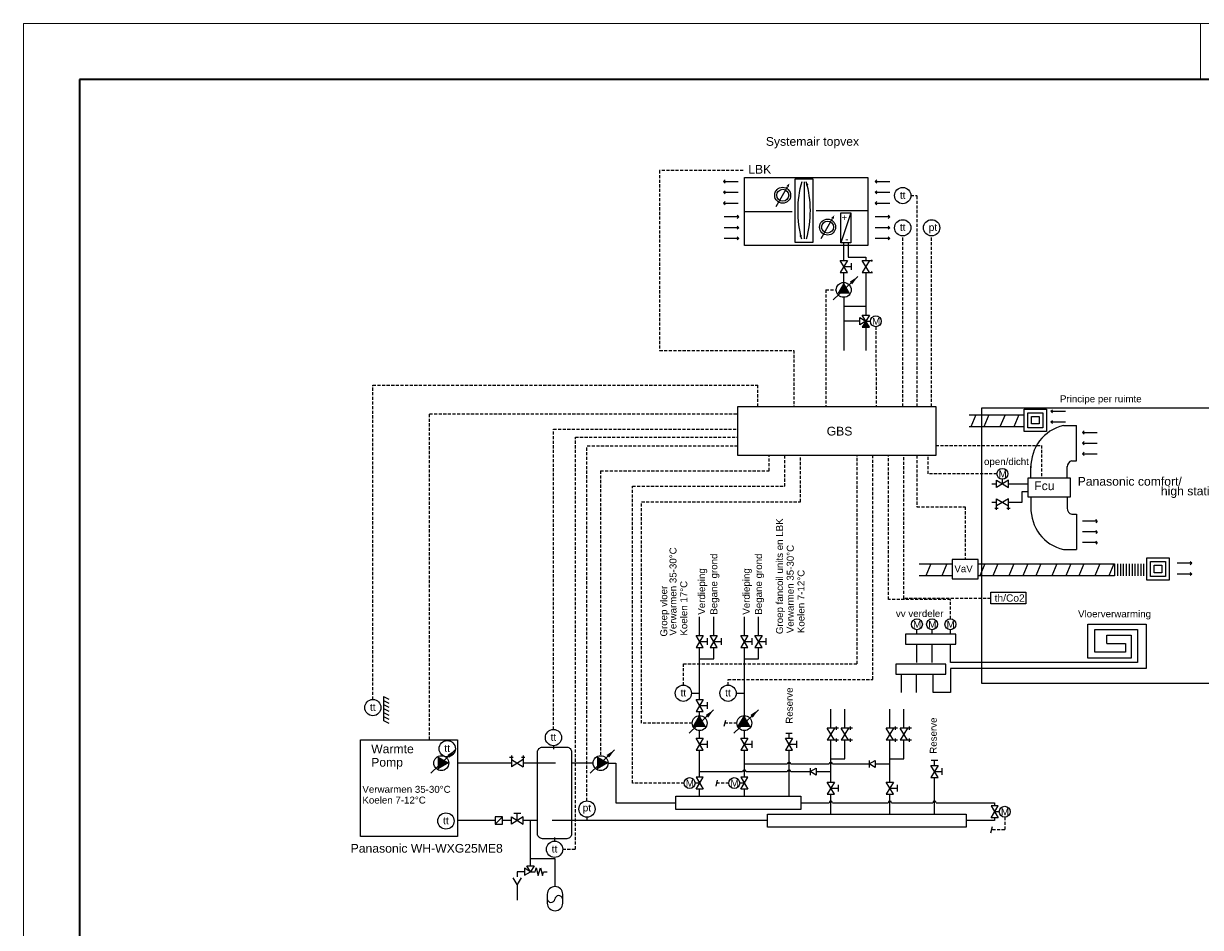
# Model space of a CAD drawing. Header units: millimetres. Extents: x 66120 to 114779, y 79567 to 113976.
# Tile 2 of 4: x 66120 to 90450, y 95293 to 113976. Entities that reach past the tile are written whole.
import ezdxf
from ezdxf.enums import TextEntityAlignment as Align

# ---------------------------------------------------------------- set-up
doc = ezdxf.new("R2010")
doc.units = ezdxf.units.MM
doc.linetypes.add('HIDDEN', pattern=[9.525, 6.35, -3.175])
for name, color, linetype in [('00_Algemeen', 7, 'Continuous'), ('cv', 6, 'Continuous'), ('CV installatie', 6, 'Continuous')]:
    doc.layers.add(name, color=color, linetype=linetype)
doc.styles.add('Arial', font='arial.ttf')
doc.styles.add('Arial_1', font='arial.ttf', dxfattribs={"height": 1.8})
doc.styles.add('Arial_2', font='arial.ttf', dxfattribs={"height": 40})
doc.styles.add('GENERATED_STYLE_3', font='arial.ttf')

# ---------------------------------------------------------------- blocks, each defined once
blk = doc.blocks.new('*U41')
at = {"layer": '00_Algemeen', "lineweight": 18}
for p, q in [((0, 297), (-420, 297)), ((-420, 297), (-420, 0)), ((-420, 297), (-410, 297)), ((-210, 297), (-210, 287))]:
    blk.add_line(p, q, dxfattribs=at)
at = {"layer": '00_Algemeen', "lineweight": 35}
for p, q in [((-410, 287), (-410, 10)), ((-10, 287), (-410, 287))]:
    blk.add_line(p, q, dxfattribs=at)
at = {"style": 'Arial_1'}
for tag, p in [('wijz_letter_3', (-203.52, 66.67)), ('wijz_datum_3', (-187.5, 66.67)), ('wijz_ontwerper_3', (-18.35, 66.67)), ('wijz_letter_2', (-203.52, 62.83)), ('wijz_datum_2', (-187.5, 62.83)), ('wijz_ontwerper_2', (-18.35, 62.83)), ('wijz_letter_1', (-203.52, 59)), ('wijz_datum_1', (-187.5, 59)), ('wijz_ontwerper_1', (-18.35, 59))]:
    blk.add_attdef(tag, text='', height=1.8, dxfattribs=at).set_placement(p, align=Align.MIDDLE_CENTER)
for tag, p in [('wijz_omschrijving_3', (-175.65, 66.67)), ('wijz_omschrijving_2', (-175.65, 62.86)), ('wijz_omschrijving_1', (-175.65, 59.03))]:
    blk.add_attdef(tag, text='', height=1.8, dxfattribs=at).set_placement(p, align=Align.MIDDLE_LEFT)
for tag, p in [('KLANTNAAM', (-85.62, 49.09)), ('FASE', (-14.4, 49.09)), ('REFERENTIENUMMER', (-85.62, 42.09)), ('DATUM', (-14.4, 42.09)), ('PROJECTADRES', (-85.62, 35.09)), ('ONDERDEEL', (-14.4, 35.12)), ('INITIALEN', (-85.62, 28.34)), ('VERDIEPING', (-14.4, 28.12)), ('1:-', (-85.62, 21.02)), ('TEKENINGNUMMER', (-14.4, 21.12)), ('FORMAAT', (-85.62, 13.83)), ('PROJECTNUMMER', (-14.4, 14.12))]:
    blk.add_attdef(tag, text='', height=1.8, dxfattribs=at).set_placement(p, align=Align.MIDDLE_RIGHT)
at = {"layer": '00_Algemeen', "color": 9, "lineweight": 18, "transparency": 33554559, "style": 'Arial_2'}
blk.add_attdef('STATUS', text='', height=8, dxfattribs=at).set_placement((-214.02, 18), align=Align.MIDDLE_RIGHT)

msp = doc.modelspace()

# ---------------------------------------------------------------- hatches: boundary and pattern name
h = msp.add_hatch(color=7)
h.dxf.hatch_style = 1
h.paths.add_polyline_path([(83076, 108625), (83209, 108394), (83076, 108394)])
h.paths.add_polyline_path([(83076, 108394), (82942, 108394), (83076, 108625)])
h = msp.add_hatch(color=7)
h.dxf.hatch_style = 1
h.paths.add_polyline_path([(80097, 99670), (80230, 99439), (80097, 99439)])
h.paths.add_polyline_path([(80097, 99439), (79964, 99439), (80097, 99670)])
h = msp.add_hatch(color=7)
h.dxf.hatch_style = 1
h.paths.add_polyline_path([(74910, 98689), (74679, 98555), (74679, 98689)])
h.paths.add_polyline_path([(74679, 98689), (74679, 98822), (74910, 98689)])
h = msp.add_hatch(color=7)
h.dxf.hatch_style = 1
h.paths.add_polyline_path([(78203, 98689), (77972, 98555), (77972, 98689)])
h.paths.add_polyline_path([(77972, 98689), (77972, 98822), (78203, 98689)])
at = {"layer": 'CV installatie'}
h = msp.add_hatch(color=7, dxfattribs=at)
h.dxf.hatch_style = 1
h.paths.add_polyline_path([(83456, 107700), (83531, 107823), (83606, 107700)])

# ---------------------------------------------------------------- linework, layer by layer
for p, q in [((83150, 108831), (83001, 109078)), ((83001, 109078), (83150, 109078)), ((83150, 109078), (83001, 108831)), ((83228, 109024), (83228, 108885)), ((83606, 108831), (83456, 109078)), ((83456, 109078), (83669, 109078)), ((83606, 109078), (83456, 108831)), ((83001, 108831), (83150, 108831)), ((83076, 108954), (83228, 108954)), ((83456, 108831), (83669, 108831)), ((83408, 107898), (83531, 107823)), ((83408, 107748), (83408, 107898)), ((83531, 107823), (83408, 107748)), ((83606, 107700), (83456, 107946)), ((83456, 107946), (83606, 107946)), ((83606, 107946), (83456, 107700)), ((83531, 107823), (83626, 107823)), ((83456, 107700), (83606, 107700)), ((86479, 104535), (86232, 104386)), ((86232, 104386), (86232, 104535)), ((86232, 104535), (86479, 104386)), ((86355, 104461), (86355, 104555)), ((86479, 104386), (86479, 104535)), ((86479, 104155), (86232, 104005)), ((86232, 103923), (86232, 104155)), ((86232, 104155), (86479, 104005)), ((86479, 103923), (86479, 104155)), ((80172, 101079), (80022, 101326)), ((80022, 101326), (80172, 101326)), ((80172, 101326), (80022, 101079)), ((80250, 101272), (80250, 101133)), ((80462, 101079), (80313, 101326)), ((80313, 101326), (80462, 101326)), ((80462, 101326), (80313, 101079)), ((80540, 101272), (80540, 101133)), ((81095, 101079), (80946, 101326)), ((80946, 101326), (81095, 101326)), ((81095, 101326), (80946, 101079)), ((81173, 101272), (81173, 101133)), ((81386, 101079), (81236, 101326)), ((81236, 101326), (81386, 101326)), ((81386, 101326), (81236, 101079)), ((81464, 101272), (81464, 101133)), ((85281, 101352), (85281, 101447)), ((80022, 101079), (80172, 101079)), ((80097, 101202), (80250, 101202)), ((80313, 101079), (80462, 101079)), ((80388, 101202), (80540, 101202)), ((80946, 101079), (81095, 101079)), ((81021, 101202), (81173, 101202)), ((81236, 101079), (81386, 101079)), ((81311, 101202), (81464, 101202)), ((80172, 99758), (80022, 100004)), ((80022, 100004), (80172, 100004)), ((80172, 100004), (80022, 99758)), ((80022, 99758), (80172, 99758)), ((80097, 99881), (80250, 99881)), ((80250, 99951), (80250, 99811)), ((82882, 99166), (82733, 99412)), ((82882, 99412), (82733, 99166)), ((83173, 99166), (83023, 99412)), ((83173, 99412), (83023, 99166)), ((84104, 99166), (83954, 99412)), ((84104, 99412), (83954, 99166)), ((84394, 99166), (84244, 99412)), ((84394, 99412), (84244, 99166)), ((80172, 98955), (80022, 99202)), ((80022, 99202), (80172, 99202)), ((80172, 99202), (80022, 98955)), ((80097, 99078), (80250, 99078)), ((80250, 99148), (80250, 99009)), ((81095, 98955), (80946, 99202)), ((80946, 99202), (81095, 99202)), ((81095, 99202), (80946, 98955)), ((81021, 99078), (81173, 99078)), ((81173, 99148), (81173, 99009)), ((80022, 98955), (80172, 98955)), ((80946, 98955), (81095, 98955)), ((82379, 98513), (82502, 98588)), ((82379, 98588), (82379, 98439)), ((82502, 98588), (82502, 98439)), ((80022, 98153), (80172, 98399)), ((80172, 98399), (80022, 98399)), ((80022, 98399), (80172, 98153)), ((82502, 98439), (82379, 98513)), ((82882, 98050), (82733, 98297)), ((82733, 98297), (82882, 98297)), ((82882, 98297), (82733, 98050)), ((84104, 98050), (83954, 98297)), ((83954, 98297), (84104, 98297)), ((84104, 98297), (83954, 98050)), ((80097, 98276), (80002, 98276)), ((80172, 98153), (80022, 98153)), ((82733, 98050), (82882, 98050)), ((82807, 98174), (82960, 98174)), ((82960, 98243), (82960, 98104)), ((83954, 98050), (84104, 98050)), ((84029, 98174), (84181, 98174)), ((84181, 98243), (84181, 98104)), ((76450, 97576), (76204, 97426)), ((76204, 97426), (76204, 97576)), ((76204, 97576), (76450, 97426)), ((76257, 97654), (76397, 97654)), ((76327, 97501), (76327, 97654)), ((76450, 97426), (76450, 97576)), ((76598, 96446), (76475, 96520)), ((76475, 96520), (76475, 96371)), ((76475, 96371), (76598, 96446)), ((76598, 96446), (76523, 96569)), ((76523, 96569), (76673, 96569)), ((76673, 96569), (76598, 96446)), ((76598, 96446), (76695, 96446)), ((76695, 96446), (76720, 96523)), ((76720, 96523), (76762, 96366)), ((76762, 96366), (76804, 96523)), ((76804, 96523), (76846, 96366)), ((76846, 96366), (76867, 96445)), ((76867, 96445), (76942, 96445)), ((76324, 96179), (76245, 96317)), ((76404, 96317), (76324, 96179)), ((76324, 96179), (76324, 95855)), ((76949, 95796), (76949, 95979)), ((77266, 95796), (77266, 95979))]:
    msp.add_line(p, q)
at = {"color": 8}
for p, q in [((84588, 101352), (84588, 101447)), ((84901, 101352), (84901, 101447))]:
    msp.add_line(p, q, dxfattribs=at)
at = {"color": 7}
for p, q in [((79928, 100134), (80097, 100134)), ((80852, 100134), (81021, 100134)), ((79964, 99439), (80097, 99670)), ((74679, 98822), (74910, 98689)), ((77972, 98822), (78203, 98689))]:
    msp.add_line(p, q, dxfattribs=at)
at = {"color": 4}
for p, q in [((76598, 96569), (76598, 97501)), ((77107, 96713), (76598, 96713)), ((77107, 96137), (77107, 96713)), ((76475, 96446), (76324, 96446)), ((76324, 96446), (76324, 96341))]:
    msp.add_line(p, q, dxfattribs=at)
at = {"color": 7}
for centre, radius in [((84295, 110420), 168), ((84295, 109754), 168), ((83076, 108471), 154), ((79760, 100134), 168), ((80684, 100134), 168), ((73341, 99838), 168), ((80097, 99516), 154), ((77075, 99218), 168), ((74756, 98689), 154), ((78049, 98689), 154)]:
    msp.add_circle(centre, radius, dxfattribs=at)
for centre in [(83739, 107823), (86355, 104669), (85281, 101560), (79889, 98276)]:
    msp.add_circle(centre, 113)
at = {"color": 8}
for centre in [(84588, 101560), (84901, 101560)]:
    msp.add_circle(centre, 113, dxfattribs=at)
for centre, radius, start, end in [((77107, 95979), 159, 0, 180), ((77027, 95890), 79.9, 182.5424, 349.7945), ((77186, 95872), 79.9, 10.2055, 177.4576), ((77107, 95796), 159, 180, 0)]:
    msp.add_arc(centre, radius, start, end)
at = {"layer": 'CV installatie', "color": 30, "true_color": 0xf8991e}
for p, q in [((80589, 110709), (80622, 110742)), ((80589, 110709), (80891, 110709)), ((80589, 110709), (80622, 110676)), ((83724, 110709), (83757, 110742)), ((83724, 110709), (84027, 110709)), ((83724, 110709), (83757, 110676)), ((80589, 110488), (80622, 110521)), ((80589, 110488), (80891, 110488)), ((80589, 110488), (80622, 110455)), ((83724, 110488), (83757, 110521)), ((83724, 110488), (84027, 110488)), ((83724, 110488), (83757, 110455)), ((80589, 110266), (80622, 110299)), ((80589, 110266), (80891, 110266)), ((80589, 110266), (80622, 110233)), ((83724, 110266), (83757, 110299)), ((83724, 110266), (84027, 110266)), ((83724, 110266), (83757, 110233)), ((85668, 105886), (86808, 105886)), ((85809, 105886), (85705, 105637)), ((86077, 105886), (85973, 105637)), ((86409, 105886), (86304, 105637)), ((86697, 105886), (86593, 105637)), ((86808, 105637), (85668, 105637))]:
    msp.add_line(p, q, dxfattribs=at)
at = {"layer": 'CV installatie', "color": 7}
for p, q in [((82254, 110705), (82254, 109523)), ((81681, 110191), (81913, 110604)), ((81027, 110091), (82010, 110091)), ((82502, 110109), (83575, 110109)), ((83221, 110062), (83014, 109445)), ((82610, 109534), (82842, 109947)), ((83649, 109095), (83649, 109060)), ((83649, 108849), (83649, 108814)), ((87355, 105962), (87388, 105995)), ((87355, 105962), (87657, 105962)), ((87355, 105962), (87388, 105929)), ((87355, 105741), (87388, 105774)), ((87355, 105741), (87657, 105741)), ((87355, 105741), (87388, 105708)), ((87616, 105669), (87885, 105669)), ((87885, 104937), (87885, 105669)), ((88014, 105524), (88047, 105557)), ((88014, 105524), (88317, 105524)), ((88014, 105524), (88047, 105491)), ((88014, 105303), (88047, 105336)), ((88014, 105303), (88317, 105303)), ((88014, 105303), (88047, 105270)), ((88014, 105081), (88047, 105114)), ((87791, 104937), (87885, 104937)), ((88014, 105081), (88317, 105081)), ((88014, 105081), (88047, 105049)), ((86945, 104585), (86945, 104828)), ((87697, 104585), (87697, 104822)), ((86945, 104187), (86945, 103943)), ((87697, 104187), (87697, 103957)), ((87791, 103834), (87885, 103834)), ((87885, 103834), (87885, 103103)), ((88317, 103690), (88014, 103690)), ((88317, 103690), (88284, 103723)), ((88317, 103690), (88284, 103657)), ((88317, 103468), (88014, 103468)), ((88317, 103468), (88284, 103501)), ((88317, 103468), (88284, 103435)), ((88317, 103247), (88014, 103247)), ((88317, 103247), (88284, 103280)), ((88317, 103247), (88284, 103214)), ((87616, 103103), (87885, 103103)), ((90272, 102819), (89969, 102819)), ((90272, 102819), (90239, 102852)), ((90272, 102819), (90239, 102786)), ((90272, 102598), (89969, 102598)), ((90272, 102598), (90239, 102631)), ((90272, 102598), (90239, 102565)), ((73564, 100068), (73564, 99566)), ((73564, 100068), (73673, 100009)), ((73564, 99986), (73673, 99926)), ((73564, 99903), (73673, 99844)), ((73564, 99821), (73673, 99761)), ((73564, 99738), (73673, 99679)), ((73564, 99655), (73673, 99596)), ((73564, 99573), (73673, 99513)), ((77075, 99050), (77075, 98976))]:
    msp.add_line(p, q, dxfattribs=at)
at = {"layer": 'CV installatie', "color": 8, "linetype": 'HIDDEN', "ltscale": 10}
for p, q in [((84463, 110420), (84593, 110420)), ((84295, 106059), (84295, 109587)), ((82707, 108471), (82922, 108471)), ((83739, 107710), (83745, 106059)), ((73341, 106501), (81300, 106501)), ((73341, 100005), (73341, 106501)), ((81300, 106059), (81300, 106501)), ((77075, 105595), (80883, 105595)), ((84978, 105257), (87164, 105257)), ((87164, 105257), (87164, 104585)), ((83355, 100742), (83355, 105047)), ((83677, 100421), (83677, 105047)), ((83998, 102072), (83998, 105047)), ((84319, 102094), (84319, 105047)), ((84588, 105047), (84588, 103990)), ((84820, 104669), (84820, 105047)), ((86242, 104669), (84820, 104669)), ((78709, 98276), (78709, 104411)), ((78897, 99516), (78897, 104089)), ((84588, 103990), (85583, 103990)), ((85583, 103990), (85583, 102900)), ((85281, 102072), (83998, 102072)), ((86114, 102094), (84319, 102094)), ((85281, 101673), (85281, 102072)), ((79760, 100302), (79760, 100742)), ((80684, 100302), (80684, 100421)), ((79943, 99516), (78897, 99516)), ((79776, 98276), (78709, 98276))]:
    msp.add_line(p, q, dxfattribs=at)
at = {"layer": 'CV installatie', "color": 3}
for p, q in [((80908, 109978), (80605, 109978)), ((80908, 109978), (80875, 110011)), ((80908, 109978), (80875, 109945)), ((84027, 109978), (83724, 109978)), ((84027, 109978), (83994, 110011)), ((84027, 109978), (83994, 109945)), ((80908, 109756), (80605, 109756)), ((80908, 109756), (80875, 109789)), ((80908, 109756), (80875, 109723)), ((84027, 109756), (83724, 109756)), ((84027, 109756), (83994, 109789)), ((84027, 109756), (83994, 109723)), ((80908, 109535), (80605, 109535)), ((80908, 109535), (80875, 109568)), ((80908, 109535), (80875, 109502)), ((84027, 109535), (83724, 109535)), ((84027, 109535), (83994, 109568)), ((84027, 109535), (83994, 109502)), ((84636, 102809), (85314, 102809)), ((84878, 102809), (84773, 102560)), ((85209, 102809), (85105, 102560)), ((85852, 102809), (88675, 102809)), ((85992, 102809), (85888, 102560)), ((86261, 102809), (86157, 102560)), ((86592, 102809), (86488, 102560)), ((86881, 102809), (86777, 102560)), ((87149, 102809), (87045, 102560)), ((87481, 102809), (87376, 102560)), ((87769, 102809), (87665, 102560)), ((88038, 102809), (87934, 102560)), ((88369, 102809), (88265, 102560)), ((88657, 102809), (88553, 102560)), ((88675, 102809), (88675, 102560)), ((88735, 102809), (88735, 102560)), ((88795, 102809), (88795, 102560)), ((88855, 102809), (88855, 102560)), ((88915, 102809), (88915, 102560)), ((88975, 102809), (88975, 102560)), ((89035, 102809), (89035, 102560)), ((89095, 102809), (89095, 102560)), ((89155, 102809), (89155, 102560)), ((89215, 102809), (89215, 102560)), ((89275, 102809), (89275, 102560)), ((89335, 102809), (89335, 102560)), ((85314, 102560), (84636, 102560)), ((88675, 102560), (85852, 102560))]:
    msp.add_line(p, q, dxfattribs=at)
at = {"layer": 'CV installatie', "color": 1}
for p, q in [((83076, 109078), (83076, 109445)), ((83076, 108625), (83076, 108831)), ((83076, 108317), (83076, 107220)), ((86135, 104461), (86232, 104461)), ((86479, 104461), (86886, 104461)), ((80097, 101326), (80097, 101716)), ((80388, 101326), (80388, 101716)), ((81021, 101326), (81021, 101716)), ((81311, 101326), (81311, 101716)), ((88266, 100986), (88266, 101453)), ((88266, 101453), (89149, 101453)), ((89149, 101453), (89149, 100768)), ((80097, 100004), (80097, 101079)), ((80388, 100848), (80388, 101079)), ((81021, 99670), (81021, 101079)), ((81311, 100848), (81311, 101079)), ((85281, 100768), (85281, 101148)), ((88900, 100986), (88266, 100986)), ((88514, 101159), (88900, 101159)), ((88900, 101159), (88900, 100986)), ((80097, 100848), (80388, 100848)), ((81021, 100848), (81311, 100848)), ((89149, 100768), (85281, 100768)), ((80097, 99670), (80097, 99758)), ((80097, 99202), (80097, 99362)), ((81021, 99202), (81021, 99362)), ((80097, 98399), (80097, 98955)), ((81021, 98399), (81021, 98955)), ((76204, 98689), (75089, 98689)), ((77118, 98689), (76450, 98689)), ((78203, 98689), (78367, 98689)), ((78367, 98689), (78367, 97870)), ((80097, 98005), (80097, 98153)), ((81021, 98005), (81021, 98153)), ((78367, 97870), (79605, 97870))]:
    msp.add_line(p, q, dxfattribs=at)
at = {"layer": 'CV installatie', "color": 4}
for p, q in [((83169, 109445), (83169, 109147)), ((83169, 109147), (83531, 109147)), ((83531, 109147), (83531, 109078)), ((83531, 108831), (83531, 107946)), ((83076, 108137), (83531, 108137)), ((83408, 107823), (83076, 107823)), ((83531, 107700), (83531, 107220)), ((86765, 104080), (86765, 104303)), ((86765, 104303), (86886, 104303)), ((86135, 104080), (86232, 104080)), ((86479, 104080), (86765, 104080)), ((82807, 99412), (82807, 99803)), ((83098, 99412), (83098, 99803)), ((84029, 99412), (84029, 99803)), ((84319, 99412), (84319, 99803)), ((82807, 98297), (82807, 99166)), ((83098, 98775), (83098, 99166)), ((84029, 98297), (84029, 99166)), ((84319, 98775), (84319, 99166)), ((82807, 98775), (83098, 98775)), ((84029, 98775), (84319, 98775)), ((80097, 98515), (80985, 98515)), ((81056, 98515), (81909, 98515)), ((81980, 98515), (82381, 98515)), ((82502, 98515), (82807, 98515)), ((82807, 97637), (82807, 98050)), ((84029, 97637), (84029, 98050)), ((75869, 97501), (75089, 97501)), ((76204, 97501), (76018, 97501)), ((76746, 97501), (76450, 97501)), ((81496, 97501), (77048, 97501))]:
    msp.add_line(p, q, dxfattribs=at)
at = {"layer": 'CV installatie', "color": 8}
for p, q in [((84588, 100768), (84588, 101148)), ((84901, 100768), (84901, 101148))]:
    msp.add_line(p, q, dxfattribs=at)
at = {"layer": 'CV installatie', "color": 7}
for points in [[(81027, 110791), (83575, 110791), (83575, 109390), (81027, 109390)], [(82072, 110768), (82436, 110768), (82436, 109451), (82072, 109451)], [(83014, 110062), (83221, 110062), (83221, 109445), (83014, 109445)], [(85932, 106034), (91406, 106034), (91406, 100335), (85932, 100335)], [(86886, 104585), (87756, 104585), (87756, 104187), (86886, 104187)], [(86114, 102222), (86838, 102222), (86838, 101983), (86114, 101983)], [(73087, 99173), (75089, 99173), (75089, 97172), (73087, 97172)]]:
    msp.add_lwpolyline(points, close=True, dxfattribs=at)
for points in [[(82302, 110705, 1, 55, 0), (82321, 110632, 55, 55, 0)], [(81951, 110670, 1, 55, 0), (81913, 110604, 55, 55, 0)], [(82880, 110012, 1, 55, 0), (82842, 109947, 55, 55, 0)], [(82203, 109523, 1, 55, 0), (82183, 109596, 55, 55, 0)]]:
    msp.add_lwpolyline(points, format="xyseb", dxfattribs=at)
at = {"layer": 'CV installatie', "color": 8}
msp.add_lwpolyline([(80883, 106059), (84978, 106059), (84978, 105047), (80883, 105047)], close=True, dxfattribs=at)
at = {"layer": 'CV installatie', "color": 30, "true_color": 0xf8991e}
for points in [[(86808, 106008), (87269, 106008), (87269, 105546), (86808, 105546)], [(86884, 105931), (87193, 105931), (87193, 105623), (86884, 105623)], [(86960, 105855), (87116, 105855), (87116, 105699), (86960, 105699)]]:
    msp.add_lwpolyline(points, close=True, dxfattribs=at)
at = {"layer": 'CV installatie', "color": 3}
for points in [[(89344, 102931), (89805, 102931), (89805, 102470), (89344, 102470)], [(85852, 102900), (85314, 102900), (85314, 102496), (85852, 102496)], [(89420, 102855), (89729, 102855), (89729, 102546), (89420, 102546)], [(89496, 102779), (89652, 102779), (89652, 102622), (89496, 102622)]]:
    msp.add_lwpolyline(points, close=True, dxfattribs=at)
at = {"layer": 'CV installatie', "color": 1}
for points in [[(85393, 101352), (84355, 101352), (84355, 101148), (85393, 101148)], [(79605, 98005), (82191, 98005), (82191, 97734), (79605, 97734)]]:
    msp.add_lwpolyline(points, close=True, dxfattribs=at)
msp.add_lwpolyline([(76846, 99018), (77351, 99018, -0.414214), (77451, 98918), (77451, 97228, -0.414214), (77351, 97128), (76846, 97128, -0.414214), (76746, 97228), (76746, 98918, -0.414214)], format="xyb", close=True, dxfattribs=at)
at = {"layer": 'CV installatie', "color": 4}
msp.add_lwpolyline([(81496, 97637), (85604, 97637), (85604, 97365), (81496, 97365)], close=True, dxfattribs=at)
at = {"layer": 'CV installatie', "color": 7}
for centre, radius in [((81813, 110426), 165), ((81813, 110426), 124), ((82742, 109769), 165), ((82742, 109769), 124)]:
    msp.add_circle(centre, radius, dxfattribs=at)
for centre, radius, start, end in [((84287, 110108), 2164, 163.9709, 195.6822), ((80221, 110108), 2164, 344.3178, 16.0291), ((87820, 104818), 875, 103.5018, 181.7933), ((87820, 104818), 123, 103.5018, 181.7933), ((87820, 103954), 875, 178.2067, 256.4982), ((87820, 103954), 123, 178.2067, 256.4982)]:
    msp.add_arc(centre, radius, start, end, dxfattribs=at)

# ---------------------------------------------------------------- texts
at = {"layer": 'cv', "color": 7, "linetype": 'Continuous', "lineweight": 0, "style": 'GENERATED_STYLE_3'}
for s, height, p in [('LBK', 180, (81101, 110873)), ('+', 144, (83028, 109894)), ('-', 144, (83105, 109449)), ('M', 144, (83661, 107749)), ('Principe per ruimte', 144, (87546, 106147)), ('GBS', 180, (82723, 105461)), ('M', 144, (86278, 104594)), ('Fcu', 180, (87013, 104332)), ('VaV', 144, (85362, 102636)), ('vv verdeler', 144, (84154, 101710)), ('Vloerverwarming', 144, (87919, 101703)), ('M', 144, (85203, 101486)), ('Warmte', 180, (73307, 98894)), ('Pomp', 180, (73307, 98617)), ('M', 144, (79811, 98202)), ('Verwarmen 35-30°C', 144, (73125, 98076)), ('Koelen 7-12°C', 144, (73125, 97854))]:
    msp.add_text(s, height=height, dxfattribs=at).set_placement(p)
for s, p in [('Groep fancoil units en LBK ', (81820, 101356)), ('Verwarmen 35-30°C', (82042, 101376)), ('Verwarmen 35-30°C', (79618, 101325)), ('Koelen 7-12°C', (82264, 101376)), ('Groep vloer ', (79427, 101305)), ('Koelen 17°C', (79841, 101325))]:
    msp.add_text(s, height=144, rotation=90, dxfattribs=at).set_placement(p)
at = {"layer": 'cv', "color": 8, "linetype": 'Continuous', "lineweight": 0, "style": 'GENERATED_STYLE_3'}
for p in [(84510, 101486), (84824, 101486)]:
    msp.add_text('M', height=144, dxfattribs=at).set_placement(p)
at = {"layer": 'CV installatie', "color": 7, "style": 'Arial'}
for s, p in [('tt', (84235, 110353)), ('tt', (84235, 109688)), ('th/Co2', (86195, 102027)), ('tt', (79701, 100068)), ('tt', (80624, 100068)), ('tt', (73281, 99771)), ('tt', (77015, 99151))]:
    msp.add_text(s, height=151, dxfattribs=at).set_placement(p)

# ---------------------------------------------------------------- next in the draw order: block references
at = {"layer": '00_Algemeen', "lineweight": 18, "xscale": 115.8544382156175, "yscale": 115.8544382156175, "zscale": 115.8544382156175}
msp.add_blockref('*U41', (114779, 79567), dxfattribs=at)

# ---------------------------------------------------------------- next in the draw order: hatches: boundary and pattern name
h = msp.add_hatch(color=7)
h.dxf.hatch_style = 1
h.paths.add_polyline_path([(81021, 99670), (81154, 99439), (81021, 99439)])
h.paths.add_polyline_path([(81021, 99439), (80887, 99439), (81021, 99670)])

# ---------------------------------------------------------------- next in the draw order: linework, layer by layer
at = {"color": 7}
for p, q in [((82858, 108265), (83364, 108745)), ((86197, 103961), (86267, 103961)), ((86444, 103961), (86514, 103961)), ((79879, 99310), (80386, 99790)), ((80803, 99310), (81310, 99790)), ((80887, 99439), (81021, 99670)), ((82927, 99377), (82927, 99447)), ((83217, 99377), (83217, 99447)), ((84148, 99377), (84148, 99447)), ((84438, 99377), (84438, 99447)), ((82927, 99131), (82927, 99201)), ((83217, 99131), (83217, 99201)), ((84148, 99131), (84148, 99201)), ((84438, 99131), (84438, 99201)), ((74539, 98483), (75045, 98962)), ((76239, 98808), (76169, 98808)), ((76485, 98808), (76415, 98808)), ((77831, 98483), (78338, 98962)), ((75869, 97426), (76018, 97576))]:
    msp.add_line(p, q, dxfattribs=at)
at = {"color": 4}
for p, q in [((88118, 100862), (88118, 101563)), ((88118, 101563), (89329, 101563)), ((89329, 101563), (89329, 100646)), ((88514, 101159), (88514, 101332)), ((88514, 101332), (89018, 101332)), ((89018, 101332), (89018, 100862)), ((89018, 100862), (88118, 100862)), ((84921, 100147), (84921, 100528)), ((89329, 100646), (85281, 100646)), ((85281, 100646), (85281, 100147)), ((85281, 100147), (84921, 100147)), ((82191, 97870), (82772, 97870)), ((82843, 97870), (83993, 97870)), ((84064, 97870), (84917, 97870)), ((84988, 97870), (86195, 97870)), ((86195, 97870), (86195, 97808)), ((86195, 97561), (86195, 97501)), ((86195, 97501), (85604, 97501))]:
    msp.add_line(p, q, dxfattribs=at)
at = {"color": 8}
for p, q in [((80602, 99452), (80636, 99580)), ((80435, 98212), (80469, 98340)), ((86119, 97250), (86153, 97378))]:
    msp.add_line(p, q, dxfattribs=at)
for p, q in [((82964, 99412), (82733, 99412)), ((83255, 99412), (83023, 99412)), ((84186, 99412), (83954, 99412)), ((84476, 99412), (84244, 99412)), ((82019, 98955), (81869, 99202)), ((81869, 99202), (82019, 99202)), ((82019, 99202), (81869, 98955)), ((81944, 99078), (82097, 99078)), ((82097, 99148), (82097, 99009)), ((82964, 99166), (82733, 99166)), ((83255, 99166), (83023, 99166)), ((84186, 99166), (83954, 99166)), ((84476, 99166), (84244, 99166)), ((76204, 98846), (76204, 98614)), ((76450, 98846), (76450, 98614)), ((81869, 98955), (82019, 98955)), ((76450, 98764), (76204, 98614)), ((76204, 98764), (76450, 98614)), ((83600, 98672), (83723, 98747)), ((83600, 98747), (83600, 98597)), ((83723, 98597), (83600, 98672)), ((83723, 98747), (83723, 98597)), ((85027, 98393), (84877, 98639)), ((84877, 98639), (85027, 98639)), ((85027, 98639), (84877, 98393)), ((85105, 98586), (85105, 98446)), ((80946, 98153), (81095, 98399)), ((81095, 98399), (80946, 98399)), ((80946, 98399), (81095, 98153)), ((84877, 98393), (85027, 98393)), ((84952, 98516), (85105, 98516)), ((81021, 98276), (80926, 98276)), ((81095, 98153), (80946, 98153)), ((86120, 97561), (86270, 97808)), ((86270, 97808), (86120, 97808)), ((86120, 97808), (86270, 97561)), ((86270, 97561), (86120, 97561)), ((86290, 97684), (86195, 97684))]:
    msp.add_line(p, q)
at = {"color": 7}
for points in [[(83364, 108745, 1.5, 75, 0), (83225, 108613, 75, 75, 0)], [(80386, 99790, 1.5, 75, 0), (80247, 99658, 75, 75, 0)], [(81310, 99790, 1.5, 75, 0), (81170, 99658, 75, 75, 0)], [(75045, 98962, 1.5, 75, 0), (74906, 98830, 75, 75, 0)], [(78338, 98962, 1.5, 75, 0), (78198, 98830, 75, 75, 0)]]:
    msp.add_lwpolyline(points, format="xyseb", dxfattribs=at)
msp.add_lwpolyline([(76018, 97576), (75869, 97576), (75869, 97426), (76018, 97426)], close=True, dxfattribs=at)
for centre, radius in [((84892, 109754), 168), ((81021, 99516), 154), ((74879, 98987), 168), ((77768, 97740), 168), ((74852, 97493), 168), ((77098, 96909), 168)]:
    msp.add_circle(centre, radius, dxfattribs=at)
for centre in [(80812, 98276), (86403, 97684)]:
    msp.add_circle(centre, 113)
at = {"layer": 'CV installatie', "color": 8, "linetype": 'HIDDEN', "ltscale": 10}
for p, q in [((80996, 110939), (79269, 110939)), ((79269, 110939), (79269, 107221)), ((84593, 106059), (84593, 110420)), ((84892, 106059), (84892, 109587)), ((82707, 108471), (82707, 106059)), ((79269, 107221), (82047, 107221)), ((82047, 107221), (82047, 106059)), ((74512, 105907), (80883, 105907)), ((74512, 99173), (74512, 105907)), ((77075, 99385), (77075, 105595)), ((77528, 96909), (77528, 105427)), ((77528, 105427), (80883, 105427)), ((77768, 97908), (77768, 105241)), ((80883, 105241), (77768, 105241)), ((81536, 104732), (81536, 105047)), ((81857, 104411), (81857, 105047)), ((82179, 104089), (82179, 105047)), ((78049, 104732), (78049, 98843)), ((78049, 104732), (81536, 104732)), ((78709, 104411), (81857, 104411)), ((78897, 104089), (82179, 104089)), ((79760, 100742), (83355, 100742)), ((80684, 100421), (83677, 100421)), ((80867, 99516), (80619, 99516)), ((80699, 98276), (80452, 98276)), ((86403, 97571), (86403, 97314)), ((86403, 97314), (86136, 97314)), ((77266, 96909), (77528, 96909))]:
    msp.add_line(p, q, dxfattribs=at)
at = {"layer": 'CV installatie', "color": 8}
for p, q in [((84268, 100147), (84268, 100528)), ((84581, 100147), (84581, 100528))]:
    msp.add_line(p, q, dxfattribs=at)
at = {"layer": 'CV installatie', "color": 1}
for p, q in [((81877, 99311), (82012, 99311)), ((81944, 99202), (81944, 99311)), ((81944, 98005), (81944, 98955)), ((77895, 98689), (77451, 98689))]:
    msp.add_line(p, q, dxfattribs=at)
at = {"layer": 'CV installatie', "color": 4}
for p, q in [((81021, 98673), (81909, 98673)), ((81980, 98673), (82772, 98673)), ((82843, 98673), (83602, 98673)), ((83723, 98673), (84029, 98673)), ((84885, 98749), (85020, 98749)), ((84952, 98639), (84952, 98749)), ((84952, 97637), (84952, 98393))]:
    msp.add_line(p, q, dxfattribs=at)
at = {"layer": 'CV installatie', "color": 7}
for p, q in [((77768, 97572), (77768, 97498)), ((77096, 97150), (77096, 97077))]:
    msp.add_line(p, q, dxfattribs=at)
at = {"layer": 'CV installatie', "color": 4}
msp.add_lwpolyline([(85189, 100732), (84151, 100732), (84151, 100528), (85189, 100528)], close=True, dxfattribs=at)
for centre in [(81021, 98515), (81944, 98673), (81944, 98515), (82807, 98673), (82807, 97870), (84029, 97870), (84952, 97870)]:
    msp.add_arc(centre, 35.6, 0, 180, dxfattribs=at)

# ---------------------------------------------------------------- next in the draw order: texts
at = {"layer": 'cv', "color": 7, "linetype": 'Continuous', "lineweight": 0, "style": 'GENERATED_STYLE_3'}
for s, height, p in [('Systemair topvex', 180, (81465, 111449)), ('open/dicht', 144, (85975, 104850)), ('Panasonic comfort/', 180, (87912, 104424)), ('high static 7', 180, (89631, 104224)), ('M', 144, (80735, 98202)), ('M', 144, (86325, 97610)), ('Panasonic WH-WXG25ME8', 180, (72883, 96839))]:
    msp.add_text(s, height=height, dxfattribs=at).set_placement(p)
for s, p in [('Begane grond', (80462, 101757)), ('Begane grond', (81386, 101757)), ('Verdieping', (80210, 101757)), ('Verdieping', (81133, 101757)), ('Reserve', (82022, 99504)), ('Reserve', (84999, 98883))]:
    msp.add_text(s, height=144, rotation=90, dxfattribs=at).set_placement(p)
at = {"layer": 'CV installatie', "color": 7, "style": 'Arial'}
for s, p in [('pt', (84832, 109688)), ('tt', (74819, 98920)), ('pt', (77678, 97691)), ('tt', (74792, 97426)), ('tt', (77038, 96842))]:
    msp.add_text(s, height=151, dxfattribs=at).set_placement(p)

doc.saveas('drawing.dxf')
